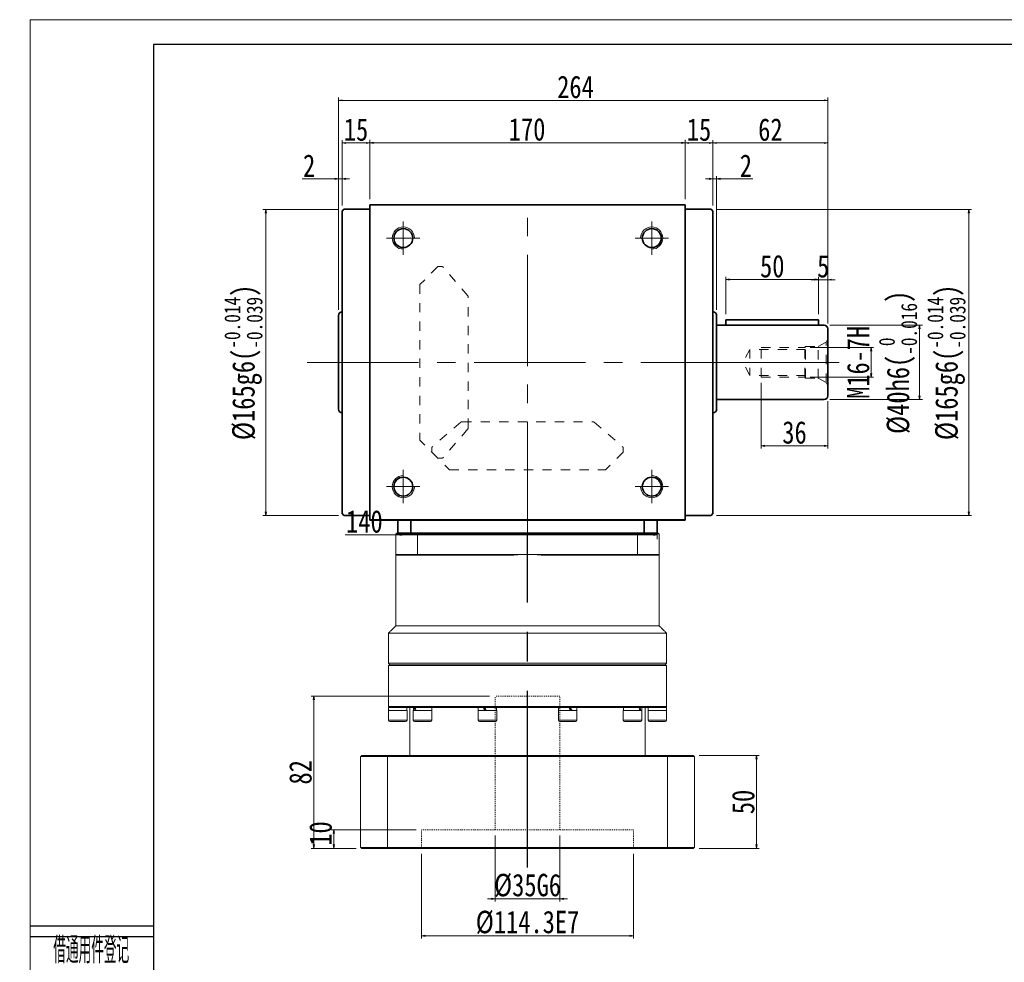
# Model space of a CAD drawing. Header units: millimetres. Extents: x 5240 to 6366, y 161 to 953.
# Tile 2 of 3: x 5240 to 5772, y 445 to 953. Entities that reach past the tile are written whole.
import ezdxf
from ezdxf.enums import TextEntityAlignment as Align

# ---------------------------------------------------------------- set-up
doc = ezdxf.new("R2010")
doc.units = ezdxf.units.MM
doc.header["$LTSCALE"] = 5
doc.header["$PDSIZE"] = -1
for name, pattern in [('CENTER2', [28.575, 19.05, -3.175, 3.175, -3.175]), ('DASHED', [0.2, 0.1, -0.1]), ('点画线', [18, 12, -2, 2, -2]), ('虚线', [2, 1, -1])]:
    doc.linetypes.add(name, pattern=pattern)
doc.layers.get('0').update_dxf_attribs({"lineweight": 18})
for name, color, linetype in [('2细线层', 4, 'Continuous'), ('3中心线层', 1, 'CENTER2'), ('6文字层', 3, 'Continuous')]:
    doc.layers.add(name, color=color, linetype=linetype)
for name, color, linetype, lineweight in [('4虚线层', 6, 'DASHED', 18), ('EB0', 7, 'Continuous', 35), ('中心线层', 1, '点画线', 18), ('图框_外框线', 7, 'Continuous', 18), ('尺寸线层', 3, 'Continuous', 18), ('粗实线', 7, 'Continuous', 50), ('粗实线层', 7, 'Continuous', 35)]:
    doc.layers.add(name, color=color, linetype=linetype, lineweight=lineweight)
doc.styles.add('PC_TEXTSTYLE', font='ISOCP.SHX', dxfattribs={"width": 0.707, "bigfont": 'GBCBIG.SHX'})
doc.styles.add('宋体', font='SimSun.ttf', dxfattribs={"width": 0.8})
doc.dimstyles.new('A水平标注$0', dxfattribs={"dimtxt": 3.5, "dimasz": 2, "dimexe": 1.5, "dimexo": 3, "dimgap": 1.1, "dimtad": 1, "dimtoh": 1, "dimdec": 4, "dimdsep": 46, "dimtxsty": '宋体', "dimblk": 'OPEN', "dimcen": 3, "dimclrd": 3, "dimclre": 3, "dimclrt": 6, "dimadec": 0, "dimazin": 0, "dimtm": 1e-09, "dimtfac": 1, "dimtdec": 4, "dimtix": 1, "dimtmove": 0, "dimatfit": 3, "dimldrblk": 'OPEN', "dimfxl": 0, "dimlwd": 13, "dimlwe": 13, "dimarcsym": 0})
doc.dimstyles.new('螺孔(M8-7H)', dxfattribs={"dimtxt": 3.5, "dimasz": 2, "dimexe": 1.25, "dimexo": 3, "dimtad": 1, "dimtoh": 1, "dimdec": 4, "dimdsep": 46, "dimtxsty": '宋体', "dimblk": 'OPEN', "dimcen": 3, "dimclrd": 3, "dimclre": 3, "dimclrt": 2, "dimadec": 0, "dimazin": 0, "dimtm": 1e-09, "dimtfac": 1, "dimtdec": 4, "dimtmove": 0, "dimatfit": 3, "dimldrblk": 'OPEN', "dimfxl": 0, "dimlwd": 9, "dimlwe": 9, "dimarcsym": 0})

# ---------------------------------------------------------------- blocks, each defined once
blk = doc.blocks.new('m16螺纹中心孔_7')
at = {"layer": '中心线层', "linetype": '点画线', "lineweight": 18}
blk.add_line((49.71, 0), (-4.25, 0), dxfattribs=at)
at = {"layer": '粗实线层', "color": 6, "linetype": '虚线', "lineweight": 18}
for p, q in [((0, -12.65), (0, 12.65)), ((0, 12.65), (0.99, 10.93)), ((5.2, 8.5), (0.99, 10.93)), ((0.99, -10.93), (0.99, 10.93)), ((12, 8.5), (5.2, 8.5)), ((5.2, -8.5), (5.2, 8.5)), ((12.5, 8), (12, 8.5)), ((12, -8.5), (12, 8.5)), ((12, 7), (42, 7)), ((36, 8), (12.5, 8)), ((12.5, -8), (12.5, 8)), ((36, -8), (36, 8)), ((42, 7), (46.04, 0)), ((42, 7), (42, -7)), ((42, -7), (46.04, 0)), ((5.2, -8.5), (0.99, -10.93)), ((12, -8.5), (5.2, -8.5)), ((12, -7), (42, -7)), ((12.5, -8), (12, -8.5)), ((36, -8), (12.5, -8)), ((0, -12.65), (0.99, -10.93))]:
    blk.add_line(p, q, dxfattribs=at)
blk = doc.blocks.new('_Open')
at = {"color": 0, "linetype": 'ByBlock', "lineweight": -2}
for p, q in [((-1, 0.17), (0, 0)), ((-1, -0.17), (0, 0)), ((0, 0), (-1, 0))]:
    blk.add_line(p, q, dxfattribs=at)
blk = doc.blocks.new('*X9')
at = {"layer": 'Defpoints', "color": 0, "transparency": 16777216}
for p in [(5599.41, 886.96), (5429.41, 853.55), (5599.41, 853.55)]:
    blk.add_point(p, dxfattribs=at)
at = {"layer": '尺寸线层', "color": 3, "lineweight": 13, "transparency": 16777216}
for p, q in [((5429.41, 856.55), (5429.41, 888.46)), ((5431.41, 886.96), (5597.41, 886.96)), ((5599.41, 856.55), (5599.41, 888.46))]:
    blk.add_line(p, q, dxfattribs=at)
at = {"layer": '尺寸线层', "color": 3, "lineweight": 13, "transparency": 16777216, "xscale": 2, "yscale": 2, "zscale": 2, "rotation": 180}
blk.add_blockref('_Open', (5429.41, 886.96), dxfattribs=at)
at = {"layer": '尺寸线层', "color": 3, "lineweight": 13, "transparency": 16777216, "xscale": 2, "yscale": 2, "zscale": 2}
blk.add_blockref('_Open', (5599.41, 886.96), dxfattribs=at)
at = {"layer": '尺寸线层', "color": 6, "transparency": 16777216, "insert": (5514.18, 894.11), "char_height": 12.1, "attachment_point": 5, "style": '宋体'}
blk.add_mtext('170', dxfattribs=at)
blk = doc.blocks.new('*X10')
at = {"layer": 'Defpoints', "color": 0, "transparency": 16777216}
for p in [(5414.41, 886.82), (5414.41, 850.05), (5429.41, 853.55)]:
    blk.add_point(p, dxfattribs=at)
at = {"layer": '尺寸线层', "color": 3, "lineweight": 13, "transparency": 16777216}
for p, q in [((5414.41, 853.05), (5414.41, 888.32)), ((5429.41, 856.55), (5429.41, 888.32)), ((5427.41, 886.82), (5416.41, 886.82))]:
    blk.add_line(p, q, dxfattribs=at)
at = {"layer": '尺寸线层', "color": 3, "lineweight": 13, "transparency": 16777216, "xscale": 2, "yscale": 2, "zscale": 2, "rotation": 180}
blk.add_blockref('_Open', (5414.41, 886.82), dxfattribs=at)
at = {"layer": '尺寸线层', "color": 3, "lineweight": 13, "transparency": 16777216, "xscale": 2, "yscale": 2, "zscale": 2}
blk.add_blockref('_Open', (5429.41, 886.82), dxfattribs=at)
at = {"layer": '尺寸线层', "color": 6, "transparency": 16777216, "insert": (5421.91, 893.97), "char_height": 12.1, "attachment_point": 5, "style": '宋体'}
blk.add_mtext('15', dxfattribs=at)
blk = doc.blocks.new('*X11')
at = {"layer": 'Defpoints', "color": 0, "transparency": 16777216}
for p in [(5614.41, 886.82), (5599.41, 853.55), (5614.41, 850.05)]:
    blk.add_point(p, dxfattribs=at)
at = {"layer": '尺寸线层', "color": 3, "lineweight": 13, "transparency": 16777216}
for p, q in [((5599.41, 856.55), (5599.41, 888.32)), ((5614.41, 853.05), (5614.41, 888.32)), ((5601.41, 886.82), (5612.41, 886.82))]:
    blk.add_line(p, q, dxfattribs=at)
at = {"layer": '尺寸线层', "color": 3, "lineweight": 13, "transparency": 16777216, "xscale": 2, "yscale": 2, "zscale": 2, "rotation": 180}
blk.add_blockref('_Open', (5599.41, 886.82), dxfattribs=at)
at = {"layer": '尺寸线层', "color": 3, "lineweight": 13, "transparency": 16777216, "xscale": 2, "yscale": 2, "zscale": 2}
blk.add_blockref('_Open', (5614.41, 886.82), dxfattribs=at)
at = {"layer": '尺寸线层', "color": 6, "transparency": 16777216, "insert": (5606.91, 893.97), "char_height": 12.1, "attachment_point": 5, "style": '宋体'}
blk.add_mtext('15', dxfattribs=at)
blk = doc.blocks.new('*X12')
at = {"layer": 'Defpoints', "color": 0, "transparency": 16777216}
for p in [(5412.41, 867.46), (5414.41, 850.05), (5412.41, 793.8)]:
    blk.add_point(p, dxfattribs=at)
at = {"layer": '尺寸线层', "color": 3, "lineweight": 13, "transparency": 16777216}
for p, q in [((5410.41, 867.46), (5392.84, 867.46)), ((5412.41, 796.8), (5412.41, 868.96)), ((5414.41, 867.46), (5412.41, 867.46)), ((5414.41, 853.05), (5414.41, 868.96)), ((5416.41, 867.46), (5418.41, 867.46))]:
    blk.add_line(p, q, dxfattribs=at)
at = {"layer": '尺寸线层', "color": 3, "lineweight": 13, "transparency": 16777216, "xscale": 2, "yscale": 2, "zscale": 2}
blk.add_blockref('_Open', (5412.41, 867.46), dxfattribs=at)
at = {"layer": '尺寸线层', "color": 3, "lineweight": 13, "transparency": 16777216, "xscale": 2, "yscale": 2, "zscale": 2, "rotation": 180}
blk.add_blockref('_Open', (5414.41, 867.46), dxfattribs=at)
at = {"layer": '尺寸线层', "color": 6, "transparency": 16777216, "insert": (5396.62, 874.61), "char_height": 12.1, "attachment_point": 5, "style": '宋体'}
blk.add_mtext('2', dxfattribs=at)
blk = doc.blocks.new('*X13')
at = {"layer": 'Defpoints', "color": 0, "transparency": 16777216}
for p in [(5676.41, 886.82), (5614.41, 850.05), (5676.41, 786.55)]:
    blk.add_point(p, dxfattribs=at)
at = {"layer": '尺寸线层', "color": 3, "lineweight": 13, "transparency": 16777216}
for p, q in [((5614.41, 853.05), (5614.41, 888.32)), ((5676.41, 789.55), (5676.41, 888.32)), ((5616.41, 886.82), (5674.41, 886.82))]:
    blk.add_line(p, q, dxfattribs=at)
at = {"layer": '尺寸线层', "color": 3, "lineweight": 13, "transparency": 16777216, "xscale": 2, "yscale": 2, "zscale": 2, "rotation": 180}
blk.add_blockref('_Open', (5614.41, 886.82), dxfattribs=at)
at = {"layer": '尺寸线层', "color": 3, "lineweight": 13, "transparency": 16777216, "xscale": 2, "yscale": 2, "zscale": 2}
blk.add_blockref('_Open', (5676.41, 886.82), dxfattribs=at)
at = {"layer": '尺寸线层', "color": 6, "transparency": 16777216, "insert": (5645.41, 893.97), "char_height": 12.1, "attachment_point": 5, "style": '宋体'}
blk.add_mtext('62', dxfattribs=at)
blk = doc.blocks.new('*X14')
at = {"layer": 'Defpoints', "color": 0, "transparency": 16777216}
for p in [(5616.41, 867.46), (5614.41, 850.05), (5616.41, 793.8)]:
    blk.add_point(p, dxfattribs=at)
at = {"layer": '尺寸线层', "color": 3, "lineweight": 13, "transparency": 16777216}
for p, q in [((5612.41, 867.46), (5610.41, 867.46)), ((5614.41, 853.05), (5614.41, 868.96)), ((5614.41, 867.46), (5616.41, 867.46)), ((5616.41, 796.8), (5616.41, 868.96)), ((5618.41, 867.46), (5635.97, 867.46))]:
    blk.add_line(p, q, dxfattribs=at)
at = {"layer": '尺寸线层', "color": 3, "lineweight": 13, "transparency": 16777216, "xscale": 2, "yscale": 2, "zscale": 2}
blk.add_blockref('_Open', (5614.41, 867.46), dxfattribs=at)
at = {"layer": '尺寸线层', "color": 3, "lineweight": 13, "transparency": 16777216, "xscale": 2, "yscale": 2, "zscale": 2, "rotation": 180}
blk.add_blockref('_Open', (5616.41, 867.46), dxfattribs=at)
at = {"layer": '尺寸线层', "color": 6, "transparency": 16777216, "insert": (5632.19, 874.61), "char_height": 12.1, "attachment_point": 5, "style": '宋体'}
blk.add_mtext('2', dxfattribs=at)
blk = doc.blocks.new('*X15')
at = {"layer": 'Defpoints', "color": 0, "transparency": 16777216}
for p in [(5412.41, 909.81), (5412.41, 793.8), (5676.41, 786.55)]:
    blk.add_point(p, dxfattribs=at)
at = {"layer": '尺寸线层', "color": 3, "lineweight": 13, "transparency": 16777216}
for p, q in [((5412.41, 796.8), (5412.41, 911.31)), ((5674.41, 909.81), (5414.41, 909.81)), ((5676.41, 789.55), (5676.41, 911.31))]:
    blk.add_line(p, q, dxfattribs=at)
at = {"layer": '尺寸线层', "color": 3, "lineweight": 13, "transparency": 16777216, "xscale": 2, "yscale": 2, "zscale": 2, "rotation": 180}
blk.add_blockref('_Open', (5412.41, 909.81), dxfattribs=at)
at = {"layer": '尺寸线层', "color": 3, "lineweight": 13, "transparency": 16777216, "xscale": 2, "yscale": 2, "zscale": 2}
blk.add_blockref('_Open', (5676.41, 909.81), dxfattribs=at)
at = {"layer": '尺寸线层', "color": 6, "transparency": 16777216, "insert": (5540.28, 916.96), "char_height": 12.1, "attachment_point": 5, "style": '宋体'}
blk.add_mtext('264', dxfattribs=at)
blk = doc.blocks.new('*X16')
at = {"layer": 'Defpoints', "color": 0, "transparency": 16777216}
for p in [(5415.41, 851.05), (5373.2, 686.05), (5415.41, 686.05)]:
    blk.add_point(p, dxfattribs=at)
at = {"layer": '尺寸线层', "color": 3, "lineweight": 13, "transparency": 16777216}
for p, q in [((5412.41, 851.05), (5371.7, 851.05)), ((5373.2, 849.05), (5373.2, 688.05)), ((5412.41, 686.05), (5371.7, 686.05))]:
    blk.add_line(p, q, dxfattribs=at)
at = {"layer": '尺寸线层', "color": 3, "lineweight": 13, "transparency": 16777216, "xscale": 2, "yscale": 2, "zscale": 2}
for p, rotation in [((5373.2, 851.05), 90), ((5373.2, 686.05), 270)]:
    blk.add_blockref('_Open', p, dxfattribs=dict(at, rotation=rotation))
at = {"layer": '尺寸线层', "color": 6, "transparency": 16777216, "insert": (5361.16, 768.55), "char_height": 12.1, "attachment_point": 5, "rotation": 90, "style": '宋体'}
blk.add_mtext('{\\A1;\\A1;%%C165g6({\\H0.707107x;\\S-0.014^ -0.039;})}', dxfattribs=at)
blk = doc.blocks.new('*X17')
at = {"layer": 'Defpoints', "color": 0, "transparency": 16777216}
for p in [(5671.41, 813.13), (5671.41, 791.55), (5676.41, 786.55)]:
    blk.add_point(p, dxfattribs=at)
at = {"layer": '尺寸线层', "color": 3, "lineweight": 13, "transparency": 16777216}
for p, q in [((5669.41, 813.13), (5667.41, 813.13)), ((5671.41, 794.55), (5671.41, 814.63)), ((5676.41, 813.13), (5671.41, 813.13)), ((5676.41, 789.55), (5676.41, 814.63)), ((5678.41, 813.13), (5680.41, 813.13))]:
    blk.add_line(p, q, dxfattribs=at)
at = {"layer": '尺寸线层', "color": 3, "lineweight": 13, "transparency": 16777216, "xscale": 2, "yscale": 2, "zscale": 2}
blk.add_blockref('_Open', (5671.41, 813.13), dxfattribs=at)
at = {"layer": '尺寸线层', "color": 3, "lineweight": 13, "transparency": 16777216, "xscale": 2, "yscale": 2, "zscale": 2, "rotation": 180}
blk.add_blockref('_Open', (5676.41, 813.13), dxfattribs=at)
at = {"layer": '尺寸线层', "color": 6, "transparency": 16777216, "insert": (5673.91, 820.28), "char_height": 12.1, "attachment_point": 5, "style": '宋体'}
blk.add_mtext('5', dxfattribs=at)
blk = doc.blocks.new('*X18')
at = {"layer": 'Defpoints', "color": 0, "transparency": 16777216}
for p in [(5621.41, 813.18), (5621.41, 791.55), (5671.41, 791.55)]:
    blk.add_point(p, dxfattribs=at)
at = {"layer": '尺寸线层', "color": 3, "lineweight": 13, "transparency": 16777216}
for p, q in [((5621.41, 794.55), (5621.41, 814.68)), ((5669.41, 813.18), (5623.41, 813.18)), ((5671.41, 794.55), (5671.41, 814.68))]:
    blk.add_line(p, q, dxfattribs=at)
at = {"layer": '尺寸线层', "color": 3, "lineweight": 13, "transparency": 16777216, "xscale": 2, "yscale": 2, "zscale": 2, "rotation": 180}
blk.add_blockref('_Open', (5621.41, 813.18), dxfattribs=at)
at = {"layer": '尺寸线层', "color": 3, "lineweight": 13, "transparency": 16777216, "xscale": 2, "yscale": 2, "zscale": 2}
blk.add_blockref('_Open', (5671.41, 813.18), dxfattribs=at)
at = {"layer": '尺寸线层', "color": 6, "transparency": 16777216, "insert": (5646.41, 820.33), "char_height": 12.1, "attachment_point": 5, "style": '宋体'}
blk.add_mtext('50', dxfattribs=at)
blk = doc.blocks.new('*X19')
at = {"layer": 'Defpoints', "color": 0, "transparency": 16777216}
for p in [(5640.41, 760.55), (5676.41, 750.55), (5640.41, 723.57)]:
    blk.add_point(p, dxfattribs=at)
at = {"layer": '尺寸线层', "color": 3, "lineweight": 13, "transparency": 16777216}
for p, q in [((5640.41, 757.55), (5640.41, 722.07)), ((5676.41, 747.55), (5676.41, 722.07)), ((5674.41, 723.57), (5642.41, 723.57))]:
    blk.add_line(p, q, dxfattribs=at)
at = {"layer": '尺寸线层', "color": 3, "lineweight": 13, "transparency": 16777216, "xscale": 2, "yscale": 2, "zscale": 2, "rotation": 180}
blk.add_blockref('_Open', (5640.41, 723.57), dxfattribs=at)
at = {"layer": '尺寸线层', "color": 3, "lineweight": 13, "transparency": 16777216, "xscale": 2, "yscale": 2, "zscale": 2}
blk.add_blockref('_Open', (5676.41, 723.57), dxfattribs=at)
at = {"layer": '尺寸线层', "color": 6, "transparency": 16777216, "insert": (5658.41, 730.72), "char_height": 12.1, "attachment_point": 5, "style": '宋体'}
blk.add_mtext('36', dxfattribs=at)
blk = doc.blocks.new('*X20')
at = {"layer": 'Defpoints', "color": 0, "transparency": 16777216}
for p in [(5674.41, 788.55), (5674.41, 748.55), (5725.86, 748.55)]:
    blk.add_point(p, dxfattribs=at)
at = {"layer": '尺寸线层', "color": 3, "lineweight": 13, "transparency": 16777216}
for p, q in [((5677.41, 788.55), (5727.36, 788.55)), ((5725.86, 786.55), (5725.86, 750.55)), ((5677.41, 748.55), (5727.36, 748.55))]:
    blk.add_line(p, q, dxfattribs=at)
at = {"layer": '尺寸线层', "color": 3, "lineweight": 13, "transparency": 16777216, "xscale": 2, "yscale": 2, "zscale": 2}
for p, rotation in [((5725.86, 788.55), 90), ((5725.86, 748.55), 270)]:
    blk.add_blockref('_Open', p, dxfattribs=dict(at, rotation=rotation))
at = {"layer": '尺寸线层', "color": 6, "transparency": 16777216, "insert": (5714.2, 768.55), "char_height": 12.1, "attachment_point": 5, "rotation": 90, "style": '宋体'}
blk.add_mtext('{\\A1;\\A1;%%C40h6({\\H0.707107x;\\S 0^ -0.016;})}', dxfattribs=at)
blk = doc.blocks.new('*X21')
at = {"layer": 'Defpoints', "color": 0, "transparency": 16777216}
for p in [(5613.41, 851.05), (5613.41, 686.05), (5752.38, 686.05)]:
    blk.add_point(p, dxfattribs=at)
at = {"layer": '尺寸线层', "color": 3, "lineweight": 13, "transparency": 16777216}
for p, q in [((5616.41, 851.05), (5753.88, 851.05)), ((5752.38, 849.05), (5752.38, 688.05)), ((5616.41, 686.05), (5753.88, 686.05))]:
    blk.add_line(p, q, dxfattribs=at)
at = {"layer": '尺寸线层', "color": 3, "lineweight": 13, "transparency": 16777216, "xscale": 2, "yscale": 2, "zscale": 2}
for p, rotation in [((5752.38, 851.05), 90), ((5752.38, 686.05), 270)]:
    blk.add_blockref('_Open', p, dxfattribs=dict(at, rotation=rotation))
at = {"layer": '尺寸线层', "color": 6, "transparency": 16777216, "insert": (5740.34, 768.55), "char_height": 12.1, "attachment_point": 5, "rotation": 90, "style": '宋体'}
blk.add_mtext('{\\A1;\\A1;%%C165g6({\\H0.707107x;\\S-0.014^ -0.039;})}', dxfattribs=at)
blk = doc.blocks.new('*X22')
at = {"layer": 'Defpoints', "color": 0, "transparency": 16777216}
for p in [(5663.91, 776.55), (5663.91, 760.55), (5699.79, 760.55)]:
    blk.add_point(p, dxfattribs=at)
at = {"layer": '尺寸线层', "color": 3, "lineweight": 9, "transparency": 16777216}
for p, q in [((5666.91, 776.55), (5701.04, 776.55)), ((5699.79, 774.55), (5699.79, 762.55)), ((5666.91, 760.55), (5701.04, 760.55))]:
    blk.add_line(p, q, dxfattribs=at)
at = {"layer": '尺寸线层', "color": 3, "lineweight": 9, "transparency": 16777216, "xscale": 2, "yscale": 2, "zscale": 2}
for p, rotation in [((5699.79, 776.55), 90), ((5699.79, 760.55), 270)]:
    blk.add_blockref('_Open', p, dxfattribs=dict(at, rotation=rotation))
at = {"layer": '尺寸线层', "color": 2, "transparency": 16777216, "insert": (5692.79, 768.55), "char_height": 12, "attachment_point": 5, "rotation": 90, "style": '宋体'}
blk.add_mtext('M16-7H', dxfattribs=at)
blk = doc.blocks.new('*D40')
at = {"layer": 'Defpoints', "color": 0, "transparency": 16777216}
for p in [(5584.41, 675.57), (5444.41, 673.53), (5584.41, 670.25)]:
    blk.add_point(p, dxfattribs=at)
at = {"layer": '尺寸线层', "color": 3, "lineweight": 13, "transparency": 16777216}
for p, q in [((5444.41, 675.57), (5416.07, 675.57)), ((5444.41, 676.53), (5444.41, 677.07)), ((5582.41, 675.57), (5446.41, 675.57)), ((5584.41, 673.25), (5584.41, 677.07))]:
    blk.add_line(p, q, dxfattribs=at)
at = {"layer": '尺寸线层', "color": 3, "lineweight": 13, "transparency": 16777216, "xscale": 2, "yscale": 2, "zscale": 2, "rotation": 180}
blk.add_blockref('_Open', (5444.41, 675.57), dxfattribs=at)
at = {"layer": '尺寸线层', "color": 3, "lineweight": 13, "transparency": 16777216, "xscale": 2, "yscale": 2, "zscale": 2}
blk.add_blockref('_Open', (5584.41, 675.57), dxfattribs=at)
at = {"layer": '尺寸线层', "color": 6, "transparency": 16777216, "insert": (5426.41, 682.72), "char_height": 12.1, "attachment_point": 5, "style": '宋体'}
blk.add_mtext('140', dxfattribs=at)
blk = doc.blocks.new('*D41')
at = {"layer": 'Defpoints', "color": 0, "transparency": 16777216}
for p in [(5457.26, 506.55), (5571.56, 506.55), (5571.56, 459.44)]:
    blk.add_point(p, dxfattribs=at)
at = {"layer": '尺寸线层', "color": 3, "lineweight": 13, "transparency": 16777216}
for p, q in [((5457.26, 503.55), (5457.26, 457.94)), ((5571.56, 503.55), (5571.56, 457.94)), ((5459.26, 459.44), (5569.56, 459.44))]:
    blk.add_line(p, q, dxfattribs=at)
at = {"layer": '尺寸线层', "color": 3, "lineweight": 13, "transparency": 16777216, "xscale": 2, "yscale": 2, "zscale": 2, "rotation": 180}
blk.add_blockref('_Open', (5457.26, 459.44), dxfattribs=at)
at = {"layer": '尺寸线层', "color": 3, "lineweight": 13, "transparency": 16777216, "xscale": 2, "yscale": 2, "zscale": 2}
blk.add_blockref('_Open', (5571.56, 459.44), dxfattribs=at)
at = {"layer": '尺寸线层', "color": 6, "transparency": 16777216, "insert": (5514.41, 466.59), "char_height": 12.1, "attachment_point": 5, "style": '宋体'}
blk.add_mtext('%%C114.3E7', dxfattribs=at)
blk = doc.blocks.new('*D42')
at = {"layer": 'Defpoints', "color": 0, "transparency": 16777216}
for p in [(5496.91, 516.55), (5531.91, 516.55), (5531.91, 479.35)]:
    blk.add_point(p, dxfattribs=at)
at = {"layer": '尺寸线层', "color": 3, "lineweight": 13, "transparency": 16777216}
for p, q in [((5496.91, 513.55), (5496.91, 477.85)), ((5531.91, 513.55), (5531.91, 477.85)), ((5494.91, 479.35), (5492.91, 479.35)), ((5496.91, 479.35), (5531.91, 479.35)), ((5533.91, 479.35), (5535.91, 479.35))]:
    blk.add_line(p, q, dxfattribs=at)
at = {"layer": '尺寸线层', "color": 3, "lineweight": 13, "transparency": 16777216, "xscale": 2, "yscale": 2, "zscale": 2}
blk.add_blockref('_Open', (5496.91, 479.35), dxfattribs=at)
at = {"layer": '尺寸线层', "color": 3, "lineweight": 13, "transparency": 16777216, "xscale": 2, "yscale": 2, "zscale": 2, "rotation": 180}
blk.add_blockref('_Open', (5531.91, 479.35), dxfattribs=at)
at = {"layer": '尺寸线层', "color": 6, "transparency": 16777216, "insert": (5514.41, 486.5), "char_height": 12.1, "attachment_point": 5, "style": '宋体'}
blk.add_mtext('%%C35G6', dxfattribs=at)
blk = doc.blocks.new('*D43')
at = {"layer": 'Defpoints', "color": 0, "transparency": 16777216}
for p in [(5457.26, 516.55), (5409.99, 506.55), (5424.91, 506.55)]:
    blk.add_point(p, dxfattribs=at)
at = {"layer": '尺寸线层', "color": 3, "lineweight": 13, "transparency": 16777216}
for p, q in [((5454.26, 516.55), (5408.49, 516.55)), ((5409.99, 514.55), (5409.99, 508.55)), ((5421.91, 506.55), (5408.49, 506.55))]:
    blk.add_line(p, q, dxfattribs=at)
at = {"layer": '尺寸线层', "color": 3, "lineweight": 13, "transparency": 16777216, "xscale": 2, "yscale": 2, "zscale": 2}
for p, rotation in [((5409.99, 516.55), 90), ((5409.99, 506.55), 270)]:
    blk.add_blockref('_Open', p, dxfattribs=dict(at, rotation=rotation))
at = {"layer": '尺寸线层', "color": 6, "transparency": 16777216, "insert": (5402.84, 514.55), "char_height": 12.1, "attachment_point": 5, "rotation": 90, "style": '宋体'}
blk.add_mtext('10', dxfattribs=at)
blk = doc.blocks.new('*D44')
at = {"layer": 'Defpoints', "color": 0, "transparency": 16777216}
for p in [(5496.91, 588.55), (5399.13, 506.55), (5424.91, 506.55)]:
    blk.add_point(p, dxfattribs=at)
at = {"layer": '尺寸线层', "color": 3, "lineweight": 13, "transparency": 16777216}
for p, q in [((5493.91, 588.55), (5397.63, 588.55)), ((5399.13, 586.55), (5399.13, 508.55)), ((5421.91, 506.55), (5397.63, 506.55))]:
    blk.add_line(p, q, dxfattribs=at)
at = {"layer": '尺寸线层', "color": 3, "lineweight": 13, "transparency": 16777216, "xscale": 2, "yscale": 2, "zscale": 2}
for p, rotation in [((5399.13, 588.55), 90), ((5399.13, 506.55), 270)]:
    blk.add_blockref('_Open', p, dxfattribs=dict(at, rotation=rotation))
at = {"layer": '尺寸线层', "color": 6, "transparency": 16777216, "insert": (5391.98, 547.55), "char_height": 12.1, "attachment_point": 5, "rotation": 90, "style": '宋体'}
blk.add_mtext('82', dxfattribs=at)
blk = doc.blocks.new('*D45')
at = {"layer": 'Defpoints', "color": 0, "transparency": 16777216}
for p in [(5603.91, 556.55), (5603.91, 506.55), (5637.94, 506.55)]:
    blk.add_point(p, dxfattribs=at)
at = {"layer": '尺寸线层', "color": 3, "lineweight": 13, "transparency": 16777216}
for p, q in [((5606.91, 556.55), (5639.44, 556.55)), ((5637.94, 554.55), (5637.94, 508.55)), ((5606.91, 506.55), (5639.44, 506.55))]:
    blk.add_line(p, q, dxfattribs=at)
at = {"layer": '尺寸线层', "color": 3, "lineweight": 13, "transparency": 16777216, "xscale": 2, "yscale": 2, "zscale": 2}
for p, rotation in [((5637.94, 556.55), 90), ((5637.94, 506.55), 270)]:
    blk.add_blockref('_Open', p, dxfattribs=dict(at, rotation=rotation))
at = {"layer": '尺寸线层', "color": 6, "transparency": 16777216, "insert": (5630.79, 531.55), "char_height": 12.1, "attachment_point": 5, "rotation": 90, "style": '宋体'}
blk.add_mtext('50', dxfattribs=at)

msp = doc.modelspace()

# ---------------------------------------------------------------- linework, layer by layer
at = {"color": 6, "linetype": '虚线', "lineweight": 18}
for p, q in [((5466.05704, 820.2046), (5456.40704, 810.5546)), ((5466.05704, 820.2046), (5468.18199, 820.2046)), ((5482.15555, 804.47445), (5468.9405, 819.85626)), ((5456.40704, 810.5546), (5456.40704, 726.5546)), ((5482.39704, 733.28642), (5482.39704, 803.82278)), ((5478.48719, 736.30311), (5463.10538, 723.08807)), ((5479.13885, 736.5446), (5549.67522, 736.5446)), ((5550.32688, 736.30311), (5565.7087, 723.08807)), ((5482.15555, 732.63476), (5468.9405, 717.25294)), ((5466.05704, 716.9046), (5456.40704, 726.5546)), ((5462.75704, 720.2046), (5462.75704, 722.32956)), ((5566.05704, 720.2046), (5566.05704, 722.32956)), ((5462.75704, 720.2046), (5472.40704, 710.5546)), ((5566.05704, 720.2046), (5556.40704, 710.5546)), ((5466.05704, 716.9046), (5468.18199, 716.9046)), ((5472.40704, 710.5546), (5556.40704, 710.5546))]:
    msp.add_line(p, q, dxfattribs=at)
at = {"color": 7, "linetype": 'Continuous', "lineweight": 15}
for p, q in [((5455.11727, 676.05459), (5443.40682, 676.05459)), ((5443.40682, 665.0546), (5443.40682, 676.05459)), ((5443.90682, 676.5546), (5455.29887, 676.5546)), ((5455.11727, 676.05459), (5455.11727, 665.0546)), ((5573.69636, 676.05459), (5455.11727, 676.05459)), ((5455.29887, 676.5546), (5573.51477, 676.5546)), ((5573.51477, 676.5546), (5584.90682, 676.5546)), ((5585.40682, 676.05459), (5573.69636, 676.05459)), ((5573.69636, 665.0546), (5573.69636, 676.05459)), ((5585.40682, 676.05459), (5585.40682, 665.0546)), ((5443.40682, 665.0546), (5455.11727, 665.0546)), ((5455.29887, 664.55459), (5443.90682, 664.55459)), ((5455.11727, 665.0546), (5514.40682, 665.0546)), ((5505.99552, 664.55459), (5455.29887, 664.55459)), ((5514.40682, 665.0546), (5573.69636, 665.0546)), ((5573.51477, 664.55459), (5522.81812, 664.55459)), ((5584.90682, 664.55459), (5573.51477, 664.55459)), ((5573.69636, 665.0546), (5585.40682, 665.0546)), ((5439.40682, 622.5546), (5514.40682, 622.5546)), ((5443.40682, 626.55459), (5514.40682, 626.55459)), ((5514.40682, 626.55459), (5585.40682, 626.55459)), ((5514.40682, 622.5546), (5589.40682, 622.5546)), ((5439.40682, 606.35461), (5514.40682, 606.35461)), ((5439.90682, 605.55459), (5588.90682, 605.55459)), ((5514.40682, 606.35461), (5589.40682, 606.35461)), ((5589.40682, 605.0546), (5439.40682, 605.0546)), ((5439.40682, 583.05458), (5514.40682, 583.05458)), ((5439.40682, 580.95459), (5449.40682, 580.95459)), ((5439.90682, 582.55459), (5439.46681, 582.55459)), ((5439.55396, 582.55459), (5439.90682, 582.55459)), ((5452.92334, 582.55459), (5439.93648, 582.55459)), ((5452.77563, 580.95459), (5462.77563, 580.95459)), ((5453.30661, 582.55459), (5452.92334, 582.55459)), ((5453.30661, 582.55459), (5453.59671, 582.55459)), ((5453.77909, 582.55459), (5453.59671, 582.55459)), ((5455.39477, 582.55459), (5453.77909, 582.55459)), ((5489.43563, 582.55459), (5455.39477, 582.55459)), ((5487.77563, 580.95459), (5497.77563, 580.95459)), ((5490.39746, 582.55459), (5489.3948, 582.55459)), ((5490.39746, 582.55459), (5490.50827, 582.55459)), ((5491.24908, 582.55459), (5490.50827, 582.55459)), ((5493.39364, 582.55459), (5491.24908, 582.55459)), ((5514.40682, 582.55459), (5493.39364, 582.55459)), ((5514.40682, 583.05458), (5589.40682, 583.05458)), ((5535.41999, 582.55459), (5514.40682, 582.55459)), ((5531.03801, 580.95459), (5531.28273, 580.95459)), ((5531.28273, 580.95459), (5541.03801, 580.95459)), ((5536.65908, 582.55459), (5535.41999, 582.55459)), ((5537.42859, 582.55459), (5536.65908, 582.55459)), ((5537.56455, 582.55459), (5537.42859, 582.55459)), ((5539.41884, 582.55459), (5537.56455, 582.55459)), ((5573.41887, 582.55459), (5539.41884, 582.55459)), ((5566.03801, 580.95459), (5568.09908, 580.95459)), ((5568.09908, 580.95459), (5576.03801, 580.95459)), ((5574.42108, 582.55459), (5573.41887, 582.55459)), ((5574.67858, 582.55459), (5574.42108, 582.55459)), ((5575.03455, 582.55459), (5574.67858, 582.55459)), ((5575.89029, 582.55459), (5575.03455, 582.55459)), ((5588.87715, 582.55459), (5575.89029, 582.55459)), ((5579.40682, 580.95459), (5584.40682, 580.95459)), ((5584.40682, 580.95459), (5589.40682, 580.95459)), ((5589.25968, 582.55459), (5588.90682, 582.55459)), ((5589.34682, 582.55459), (5588.90682, 582.55459)), ((5439.40682, 575.70459), (5449.40682, 575.70459)), ((5448.65682, 574.95458), (5440.15682, 574.95458)), ((5452.77563, 575.70459), (5462.77563, 575.70459)), ((5462.02563, 574.95458), (5453.52563, 574.95458)), ((5487.77563, 575.70459), (5497.77563, 575.70459)), ((5497.02563, 574.95458), (5488.52563, 574.95458)), ((5531.03801, 575.70459), (5531.28273, 575.70459)), ((5531.28273, 575.70459), (5541.03801, 575.70459)), ((5531.99602, 574.95458), (5531.78801, 574.95458)), ((5540.28801, 574.95458), (5531.99602, 574.95458)), ((5566.03801, 575.70459), (5568.09908, 575.70459)), ((5568.53992, 574.95458), (5566.78801, 574.95458)), ((5568.09908, 575.70459), (5576.03801, 575.70459)), ((5575.28801, 574.95458), (5568.53992, 574.95458)), ((5579.40682, 575.70459), (5584.40682, 575.70459)), ((5584.40682, 574.95458), (5580.15682, 574.95458)), ((5584.40682, 575.70459), (5589.40682, 575.70459)), ((5588.65682, 574.95458), (5584.40682, 574.95458)), ((5438.8671, 556.0546), (5424.40681, 556.0546)), ((5424.40681, 556.0546), (5424.40681, 507.0546)), ((5424.90682, 556.5546), (5439.04934, 556.5546)), ((5589.94654, 556.0546), (5438.8671, 556.0546)), ((5438.8671, 507.0546), (5438.8671, 556.0546)), ((5439.04934, 556.5546), (5589.7643, 556.5546)), ((5589.7643, 556.5546), (5603.90682, 556.5546)), ((5604.40682, 556.0546), (5589.94654, 556.0546)), ((5589.94654, 556.0546), (5589.94654, 507.0546)), ((5604.40682, 507.0546), (5604.40682, 556.0546)), ((5424.40681, 507.0546), (5438.8671, 507.0546)), ((5439.04934, 506.55461), (5424.90682, 506.55461)), ((5438.8671, 507.0546), (5589.94654, 507.0546)), ((5589.7643, 506.55461), (5439.04934, 506.55461)), ((5603.90682, 506.55461), (5589.7643, 506.55461)), ((5589.94654, 507.0546), (5604.40682, 507.0546))]:
    msp.add_line(p, q, dxfattribs=at)
at = {"color": 6, "linetype": '虚线', "lineweight": 18}
for centre, start, end in [((5468.18199, 819.2046), 40.667, 90), ((5481.39704, 803.82278), 0, 40.667), ((5479.13885, 735.5446), 90, 130.667), ((5481.39704, 733.28642), 319.333, 360), ((5549.67522, 735.5446), 49.333, 90), ((5463.75704, 722.32956), 130.667, 180), ((5565.05704, 722.32956), 0, 49.333), ((5468.18199, 717.9046), 270, 319.333)]:
    msp.add_arc(centre, 1, start, end, dxfattribs=at)
at = {"color": 7, "linetype": 'Continuous', "lineweight": 15}
for centre, radius, start, end in [((5514.40682, 594.05459), 71, 90, 96.8037548), ((5514.40682, 594.05459), 71, 83.1962452, 90), ((5440.15682, 575.70459), 0.75, 180, 270), ((5448.65682, 575.70459), 0.75, 270, 0), ((5453.52563, 575.70459), 0.75, 180, 270), ((5462.02563, 575.70459), 0.75, 270, 0), ((5488.52563, 575.70459), 0.75, 180, 270), ((5497.02563, 575.70459), 0.75, 270, 0), ((5531.78801, 575.70459), 0.75, 180, 270), ((5540.28801, 575.70459), 0.75, 270, 0), ((5566.78801, 575.70459), 0.75, 180, 270), ((5575.28801, 575.70459), 0.75, 270, 0), ((5580.15682, 575.70459), 0.75, 180, 270), ((5588.65682, 575.70459), 0.75, 270, 0)]:
    msp.add_arc(centre, radius, start, end, dxfattribs=at)
at = {"color": 7, "linetype": 'Continuous', "lineweight": 15, "extrusion": (0, 0, -1)}
for centre, major_axis, ratio, start_param, end_param in [((5444.40682, 582.55459), (0, -8.55633), 0.577350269, 1.382692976, 1.570796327), ((5444.40682, 580.95459), (0, -8.55633), 0.577350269, 1.570796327, 1.66443111), ((5457.77563, 580.95459), (3.53747, -8.43319), 0.408881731, 1.740657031, 1.928760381), ((5457.77563, 582.55459), (3.53747, -8.43319), 0.408881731, 1.55255368, 1.740657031), ((5492.77563, 580.95459), (4.80121, -8.53127), 0.13629391, 1.647349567, 1.835452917), ((5492.77563, 580.95459), (3.24616, -5.76811), 0.13629391, 1.647349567, 1.927577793), ((5492.77563, 582.55459), (4.80121, -8.53127), 0.13629391, 1.459246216, 1.647349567), ((5536.03801, 580.95459), (4.80121, -8.53127), 0.13629391, 4.60083887, 4.78894222), ((5536.03801, 582.55459), (3.24616, -5.76811), 0.13629391, 4.78894222, 5.069170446), ((5536.03801, 582.55459), (4.80121, -8.53127), 0.13629391, 4.78894222, 4.977045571), ((5571.03801, 580.95459), (3.53747, -8.43319), 0.408881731, 4.694146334, 4.882249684), ((5571.03801, 582.55459), (3.53747, -8.43319), 0.408881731, 4.882249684, 5.070353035), ((5584.40682, 580.95459), (0, -8.55633), 0.577350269, 4.52428563, 4.71238898), ((5584.40682, 582.55459), (0, -8.55633), 0.577350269, 4.71238898, 4.806023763)]:
    msp.add_ellipse(centre, major_axis=major_axis, ratio=ratio, start_param=start_param, end_param=end_param, dxfattribs=at)
at = {"color": 7, "linetype": 'Continuous', "lineweight": 15}
for points in [[(5443.90682, 676.5546), (5443.40682, 676.05459)], [(5455.11727, 676.05459), (5455.29887, 676.5546)], [(5573.69636, 676.05459), (5573.51477, 676.5546)], [(5585.40682, 676.05459), (5584.90682, 676.5546)], [(5443.40682, 665.0546), (5443.40682, 626.55459)], [(5443.40682, 665.0546), (5443.90682, 664.55459)], [(5455.11727, 665.0546), (5455.29887, 664.55459)], [(5573.69636, 665.0546), (5573.51477, 664.55459)], [(5585.40682, 665.0546), (5584.90682, 664.55459)], [(5585.40682, 626.55459), (5585.40682, 665.0546)], [(5443.40682, 626.55459), (5439.40682, 622.5546)], [(5439.40682, 622.5546), (5439.40682, 606.35461)], [(5589.40682, 622.5546), (5585.40682, 626.55459)], [(5589.40682, 606.35461), (5589.40682, 622.5546)], [(5439.40682, 606.35461), (5440.20682, 605.55459)], [(5439.90682, 605.55459), (5439.40682, 605.0546)], [(5588.60682, 605.55459), (5589.40682, 606.35461)], [(5589.40682, 605.0546), (5588.90682, 605.55459)], [(5439.40682, 605.0546), (5439.40682, 583.05458)], [(5589.40682, 583.05458), (5589.40682, 605.0546)], [(5439.40682, 583.05458), (5439.90682, 582.55459)], [(5439.40682, 580.95459), (5439.40682, 575.70459)], [(5449.34682, 580.95459), (5449.34682, 582.55459)], [(5449.40682, 575.70459), (5449.40682, 580.95459)], [(5450.90682, 582.55459), (5450.90682, 556.5546)], [(5452.77563, 580.95459), (5452.77563, 575.70459)], [(5452.83563, 582.55459), (5452.83563, 580.95459)], [(5462.71563, 580.95459), (5462.71563, 582.55459)], [(5462.77563, 575.70459), (5462.77563, 580.95459)], [(5487.77563, 580.95459), (5487.77563, 575.70459)], [(5487.83563, 582.55459), (5487.83563, 580.95459)], [(5497.71563, 580.95459), (5497.71563, 582.55459)], [(5497.77563, 575.70459), (5497.77563, 580.95459)], [(5531.03801, 580.95459), (5531.03801, 575.70459)], [(5531.09801, 582.55459), (5531.09801, 580.95459)], [(5540.97801, 580.95459), (5540.97801, 582.55459)], [(5541.03801, 575.70459), (5541.03801, 580.95459)], [(5566.03801, 580.95459), (5566.03801, 575.70459)], [(5566.09801, 582.55459), (5566.09801, 580.95459)], [(5575.97801, 580.95459), (5575.97801, 582.55459)], [(5576.03801, 575.70459), (5576.03801, 580.95459)], [(5577.90682, 556.5546), (5577.90682, 582.55459)], [(5579.40682, 580.95459), (5579.40682, 575.70459)], [(5579.46682, 582.55459), (5579.46682, 580.95459)], [(5588.90682, 582.55459), (5589.40682, 583.05458)], [(5589.40682, 575.70459), (5589.40682, 580.95459)], [(5424.40681, 556.0546), (5424.90682, 556.5546)], [(5439.04934, 556.5546), (5438.8671, 556.0546)], [(5589.7643, 556.5546), (5589.94654, 556.0546)], [(5603.90682, 556.5546), (5604.40682, 556.0546)], [(5424.40681, 507.0546), (5424.90682, 506.55461)], [(5439.04934, 506.55461), (5438.8671, 507.0546)], [(5589.7643, 506.55461), (5589.94654, 507.0546)], [(5603.90682, 506.55461), (5604.40682, 507.0546)]]:
    msp.add_open_spline(points, degree=1, dxfattribs=at)
at = {"layer": '2细线层'}
for p, q in [((5246.17721, 464.73198), (5312.72658, 464.73198)), ((5246.17721, 459.04682), (5312.72658, 459.04682))]:
    msp.add_line(p, q, dxfattribs=at)
at = {"layer": '3中心线层'}
msp.add_line((5514.40682, 496.20897), (5514.40682, 676.5546), dxfattribs=at)
at = {"layer": '4虚线层'}
for p, q in [((5531.90682, 588.55461), (5496.90682, 588.55461)), ((5496.90682, 516.55461), (5496.90682, 588.55461)), ((5531.90682, 516.55461), (5531.90682, 588.55461)), ((5571.55682, 516.55461), (5457.25682, 516.55461)), ((5457.25682, 506.55461), (5457.25682, 516.55461)), ((5571.55682, 506.55461), (5571.55682, 516.55461))]:
    msp.add_line(p, q, dxfattribs=at)
at = {"layer": 'EB0', "linetype": 'Continuous', "lineweight": 35}
for p, q in [((5444.40682, 676.5546), (5584.40682, 676.5546)), ((5444.40704, 676.5546), (5584.40704, 676.5546)), ((5444.40726, 676.5546), (5584.40726, 676.5546))]:
    msp.add_line(p, q, dxfattribs=at)
at = {"layer": '中心线层'}
for p, q in [((5514.40704, 676.5546), (5514.40704, 856.5546)), ((5447.40704, 826.5546), (5447.40704, 844.5546)), ((5581.40704, 844.5546), (5581.40704, 826.5546)), ((5438.40704, 835.5546), (5456.40704, 835.5546)), ((5572.40704, 835.5546), (5590.40704, 835.5546)), ((5395.61266, 768.5546), (5682.5344, 768.5546)), ((5447.40704, 692.5546), (5447.40704, 710.5546)), ((5581.40704, 710.5546), (5581.40704, 692.5546)), ((5456.40704, 701.5546), (5438.40704, 701.5546)), ((5590.40704, 701.5546), (5572.40704, 701.5546))]:
    msp.add_line(p, q, dxfattribs=at)
at = {"layer": '图框_外框线', "color": 3}
msp.add_lwpolyline([(5246.0744, 161.45833), (6365.83106, 161.45833), (6365.83106, 953.28626), (5246.0744, 953.28626)], close=True, dxfattribs=at)
at = {"layer": '图框_外框线', "color": 3, "lineweight": 25}
msp.add_lwpolyline([(5312.72658, 174.78877), (6352.50063, 174.78877), (6352.50063, 939.95582), (5312.72658, 939.95582)], close=True, dxfattribs=at)
at = {"layer": '粗实线', "lineweight": 40}
for p, q in [((5599.40704, 683.5546), (5429.40704, 683.5546)), ((5579.40704, 683.5546), (5449.4066, 683.5546))]:
    msp.add_line(p, q, dxfattribs=at)
at = {"layer": '粗实线层'}
for p, q in [((5415.40704, 851.0546), (5414.40704, 850.0546)), ((5414.40704, 850.0546), (5414.40704, 687.0546)), ((5429.40704, 851.0546), (5415.40704, 851.0546)), ((5429.40704, 683.5546), (5429.40704, 853.5546)), ((5429.40704, 853.5546), (5599.40704, 853.5546)), ((5599.40704, 683.5546), (5599.40704, 853.5546)), ((5599.40704, 851.0546), (5613.40704, 851.0546)), ((5613.40704, 851.0546), (5614.40704, 850.0546)), ((5614.40704, 850.0546), (5614.40704, 687.0546)), ((5412.40704, 793.8046), (5412.40704, 743.3046)), ((5616.40704, 793.8046), (5616.40704, 743.3046)), ((5671.40704, 791.5546), (5621.40704, 791.5546)), ((5621.40704, 791.5546), (5621.40704, 788.5546)), ((5671.40704, 791.5546), (5671.40704, 788.5546)), ((5674.40704, 788.5546), (5616.40704, 788.5546)), ((5676.40704, 786.5546), (5676.40704, 750.5546)), ((5674.40704, 748.5546), (5616.40704, 748.5546)), ((5414.40704, 687.0546), (5415.40704, 686.0546)), ((5429.40704, 686.0546), (5415.40704, 686.0546)), ((5599.40704, 686.0546), (5613.40704, 686.0546)), ((5614.40704, 687.0546), (5613.40704, 686.0546)), ((5444.40726, 676.5546), (5444.40726, 683.5546)), ((5451.40726, 676.5546), (5451.40726, 683.5546)), ((5577.40726, 676.5546), (5577.40726, 683.5546)), ((5584.40726, 676.5546), (5584.40726, 683.5546))]:
    msp.add_line(p, q, dxfattribs=at)
for centre in [(5447.40704, 835.5546), (5581.40704, 835.5546), (5447.40704, 701.5546), (5581.40704, 701.5546)]:
    msp.add_circle(centre, 5.1, dxfattribs=at)
at = {"layer": '粗实线层', "lineweight": 18}
for centre, start, end in [((5447.40704, 835.5546), 360, 270), ((5581.40704, 835.5546), 270, 180), ((5447.40704, 701.5546), 90, 360), ((5581.40704, 701.5546), 180, 90)]:
    msp.add_arc(centre, 6, start, end, dxfattribs=at)
at = {"layer": '粗实线层'}
for centre, start, end in [((5414.40704, 793.8046), 90, 180), ((5614.40704, 793.8046), 0, 90), ((5674.40704, 786.5546), 360, 90), ((5674.40704, 750.5546), 270, 0), ((5414.40704, 743.3046), 180, 270), ((5614.40704, 743.3046), 270, 0)]:
    msp.add_arc(centre, 2, start, end, dxfattribs=at)

# ---------------------------------------------------------------- block references
at = {"layer": '粗实线层', "xscale": -1}
msp.add_blockref('m16螺纹中心孔_7', (5676.40704, 768.5546), dxfattribs=at)

# ---------------------------------------------------------------- texts
at = {"layer": '6文字层', "color": 3, "style": 'PC_TEXTSTYLE', "width": 0.667}
msp.add_text('借通用件登记', height=14.212903, dxfattribs=at).set_placement((5279.09102, 452.31725), align=Align.MIDDLE)

# ---------------------------------------------------------------- dimensions: what is measured, and where the dimension line sits
at = {"layer": '尺寸线层'}
for base, p1, p2, override, picture, middle in [((5412.40704, 909.81363), (5676.40704, 786.5546), (5412.40704, 793.8046), {"dimtxt": 12.1, "dimtfill": 0}, '*X15', (5540.27899, 909.81363)), ((5414.40704, 886.82363), (5429.40704, 853.5546), (5414.40704, 850.0546), {"dimtxt": 12.1, "dimtfill": 0}, '*X10', (5421.90704, 886.82363)), ((5614.40704, 886.82363), (5599.40704, 853.5546), (5614.40704, 850.0546), {"dimtxt": 12.1, "dimtfill": 0}, '*X11', (5606.90704, 886.82363)), ((5412.40704, 867.46363), (5414.40704, 850.0546), (5412.40704, 793.8046), {"dimtxt": 12.1, "dimtfill": 0}, '*X12', (5396.62098, 867.46363)), ((5616.40704, 867.46363), (5614.40704, 850.0546), (5616.40704, 793.8046), {"dimtxt": 12.1, "dimtfill": 0}, '*X14', (5632.19309, 867.46363)), ((5621.40704, 813.18293), (5671.40704, 791.5546), (5621.40704, 791.5546), {"dimtxt": 12.1, "dimtfill": 0}, '*X18', (5646.40704, 813.18293)), ((5671.40704, 813.12793), (5676.40704, 786.5546), (5671.40704, 791.5546), {"dimtxt": 12.1, "dimtfill": 0}, '*X17', (5673.90704, 813.12793)), ((5640.40704, 723.56963), (5676.40704, 750.5546), (5640.40704, 760.5546), {"dimtxt": 12.1, "dimtfill": 0}, '*X19', (5658.40704, 723.56963)), ((5584.40704, 675.5721), (5444.40704, 673.52831), (5584.40704, 670.25486), {"dimtxt": 12.1, "dimblk": 'Open', "dimtfill": 0, "dimtfillclr": 256}, '*D40', (5426.41362, 675.5721))]:
    dim = msp.add_linear_dim(base=base, p1=p1, p2=p2, dimstyle='A水平标注$0', override=override, dxfattribs=at)
    dim.commit()
    dim.dimension.update_dxf_attribs({"geometry": picture, "text_midpoint": middle, "dimtype": 160})
for base, p1, p2, angle, dimstyle, override, picture, middle in [((5599.40704, 886.96015), (5429.40704, 853.5546), (5599.40704, 853.5546), 0, 'A水平标注$0', {"dimtxt": 12.1, "dimtfill": 0}, '*X9', (5514.184, 886.96015)), ((5676.40704, 886.82363), (5614.40704, 850.0546), (5676.40704, 786.5546), 0, 'A水平标注$0', {"dimtxt": 12.1, "dimtfill": 0}, '*X13', (5645.40704, 886.82363)), ((5699.7924, 760.5546), (5663.90704, 776.5546), (5663.90704, 760.5546), 270, '螺孔(M8-7H)', {"dimtxt": 12, "dimgap": 1, "dimpost": 'M<>-7H', "dimtfill": 0}, '*X22', (5699.7924, 768.5546)), ((5409.98627, 506.55461), (5457.25682, 516.55461), (5424.90682, 506.55461), 90, 'A水平标注$0', {"dimtxt": 12.1, "dimtfill": 0}, '*D43', (5409.98627, 514.55461))]:
    dim = msp.add_linear_dim(base=base, p1=p1, p2=p2, angle=angle, dimstyle=dimstyle, override=override, dxfattribs=at)
    dim.commit()
    dim.dimension.update_dxf_attribs({"geometry": picture, "text_midpoint": middle, "dimtype": 160})
for base, p1, p2, text, picture, middle in [((5373.20231, 686.0546), (5415.40704, 851.0546), (5415.40704, 686.0546), '{\\A1;\\A1;%%C165g6({\\H0.707107x;\\S-0.014^ -0.039;})}', '*X16', (5373.20231, 768.5546)), ((5752.37851, 686.0546), (5613.40704, 851.0546), (5613.40704, 686.0546), '{\\A1;\\A1;%%C165g6({\\H0.707107x;\\S-0.014^ -0.039;})}', '*X21', (5752.37851, 768.5546)), ((5725.86214, 748.5546), (5674.40704, 788.5546), (5674.40704, 748.5546), '{\\A1;\\A1;%%C40h6({\\H0.707107x;\\S 0^ -0.016;})}', '*X20', (5725.86214, 768.5546))]:
    dim = msp.add_linear_dim(base=base, p1=p1, p2=p2, angle=270, text=text, dimstyle='A水平标注$0', override={"dimtxt": 12.1, "dimtfill": 0}, dxfattribs=at)
    dim.commit()
    dim.dimension.update_dxf_attribs({"geometry": picture, "text_midpoint": middle, "dimtype": 160})
for base, p1, p2, picture, middle in [((5399.12599, 506.55461), (5496.90682, 588.55461), (5424.90682, 506.55461), '*D44', (5391.97599, 547.55461)), ((5637.93508, 506.55461), (5603.90682, 556.5546), (5603.90682, 506.55461), '*D45', (5630.78508, 531.5546))]:
    dim = msp.add_linear_dim(base=base, p1=p1, p2=p2, angle=90, dimstyle='A水平标注$0', override={"dimtxt": 12.1, "dimtfill": 0}, dxfattribs=at)
    dim.commit()
    dim.dimension.update_dxf_attribs({"geometry": picture, "text_midpoint": middle})
for base, p1, p2, text, picture, middle in [((5531.90682, 479.35285), (5496.90682, 516.55461), (5531.90682, 516.55461), '%%C<>G6', '*D42', (5514.40682, 486.50285)), ((5571.55682, 459.4402), (5457.25682, 506.55461), (5571.55682, 506.55461), '%%C<>E7', '*D41', (5514.40682, 466.5902))]:
    dim = msp.add_linear_dim(base=base, p1=p1, p2=p2, text=text, dimstyle='A水平标注$0', override={"dimtxt": 12.1, "dimtfill": 0}, dxfattribs=at)
    dim.commit()
    dim.dimension.update_dxf_attribs({"geometry": picture, "text_midpoint": middle})

doc.saveas('drawing.dxf')
